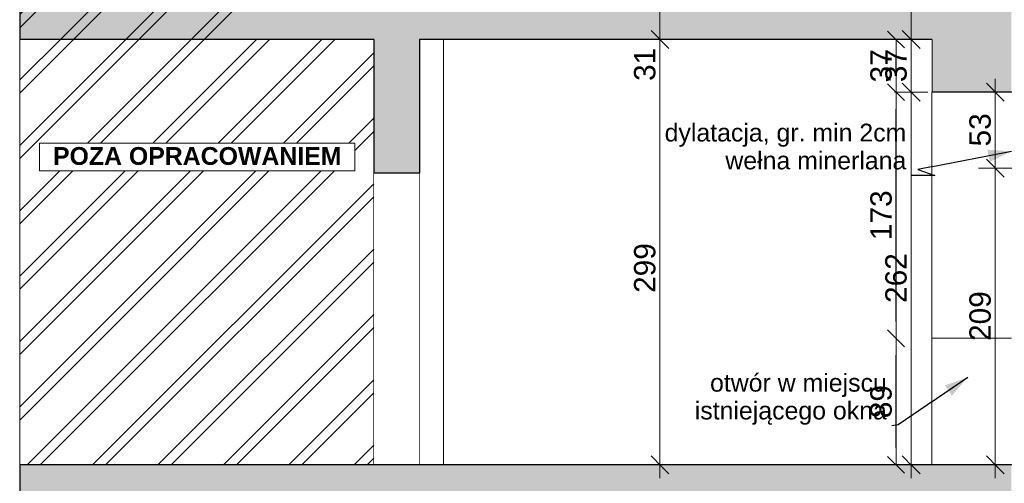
# Model space of a CAD drawing. Header units: centimetres. Extents: x -390 to 709, y -734 to 429.
# Tile 2 of 14: x -390 to 301, y -343 to -17. Entities that reach past the tile are written whole.
import ezdxf

# ---------------------------------------------------------------- set-up
doc = ezdxf.new("R2010")
doc.units = ezdxf.units.CM
doc.header["$MEASUREMENT"] = 0
doc.linetypes.add('Hidden Line', pattern=[19.561111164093, 14.111111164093, -5.449999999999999])
doc.linetypes.add('Wipeout_Contour', pattern=[100, 0, -100])
for name, color, linetype in [('220 - ŚCIANY WEWNĘTRZNE', 7, 'Continuous'), ('299-Wymiary Opisy', 7, 'Continuous'), ('440-Stropy', 7, 'Continuous'), ('Nowe_299-Wymiary Opisy', 7, 'Continuous')]:
    doc.layers.add(name, color=color, linetype=linetype)
for name, color, linetype, lineweight in [('220 - ŚCIANY WEWNĘTRZNE_Nr_pióra__27', 7, 'Continuous', 25), ('220-Ściany_Nr_pióra__19', 255, 'Continuous', 13), ('299-Wymiary Opisy_Nr_pióra__6', 5, 'Continuous', 13), ('440-Stropy_Nr_pióra__21', 7, 'Continuous', 25), ('A-TABELKA_Nr_pióra__1', 7, 'Continuous', 13), ('A-TABELKA_Nr_pióra__7', 7, 'Continuous', 13), ('Nowe_299-Wymiary Opisy_Nr_pióra__6', 5, 'Continuous', 13), ('Nowe_830-Teksty Etykiety_Nr_pióra__6', 5, 'Continuous', 13), ('Rozbiórka_220-A Ściany_Nr_pióra__120', 7, 'Continuous', 13)]:
    doc.layers.add(name, color=color, linetype=linetype, lineweight=lineweight)
for name, color, linetype, lineweight, true_color in [('220 - ŚCIANY WEWNĘTRZNE_Nr_pióra__87', 7, 'Continuous', 13, 0x6a6a6a), ('299-Wymiary Opisy_Nr_pióra__45', 7, 'Continuous', 15, 0x40a5ff), ('299-Wymiary Opisy_Nr_pióra__85', 7, 'Continuous', 13, 0x80c2ff), ('Nowe_299-Wymiary Opisy_Nr_pióra__45', 7, 'Continuous', 15, 0x40a5ff), ('Nowe_299-Wymiary Opisy_Nr_pióra__85', 7, 'Continuous', 13, 0x80c2ff), ('Nowe_830-Teksty Etykiety_Nr_pióra__85', 7, 'Continuous', 13, 0x80c2ff), ('Nowe_Drzwi Archicad_Nr_pióra__87', 7, 'Continuous', 13, 0x6a6a6a), ('Rozbiórka_Drzwi Archicad_Nr_pióra__87', 7, 'Continuous', 13, 0x6a6a6a), ('Rozbiórka_Okna Archicada_Nr_pióra__87', 7, 'Continuous', 13, 0x6a6a6a)]:
    doc.layers.add(name, color=color, linetype=linetype, lineweight=lineweight, true_color=true_color)
doc.styles.add('STYL_AUTOMATYCZNY_1', font='arial.ttf')
doc.styles.add('STYL_AUTOMATYCZNY_4', font='arial.ttf')
doc.dimstyles.new('STYL_AUTOMATYCZNY__1', dxfattribs={"dimtxt": 15, "dimasz": 11.875, "dimexe": 0.18, "dimexo": 0.0625, "dimgap": 0, "dimtad": 1, "dimdec": 0, "dimzin": 0, "dimdsep": 46, "dimtxsty": 'STYL_AUTOMATYCZNY_1', "dimblk": 'ARROWHEAD_6', "dimblk1": 'ARROWHEAD_6', "dimblk2": 'ARROWHEAD_6', "dimcen": 0.09, "dimse1": 1, "dimse2": 1, "dimclrd": 256, "dimclre": 256, "dimclrt": 5, "dimadec": 1, "dimazin": 0, "dimtfac": 1, "dimtdec": 4, "dimtmove": 0, "dimatfit": 3, "dimfxl": 1, "dimtolj": 1, "dimtzin": 0, "dimarcsym": 0})
doc.dimstyles.new('STYL_AUTOMATYCZNY__3', dxfattribs={"dimtxt": 0.18, "dimasz": 16.416, "dimexe": 0.18, "dimexo": 0.0625, "dimgap": 0, "dimtad": 0, "dimtih": 1, "dimtoh": 1, "dimdec": 4, "dimzin": 0, "dimdsep": 46, "dimcen": 0.09, "dimadec": 0, "dimazin": 0, "dimtfac": 1, "dimtdec": 4, "dimtmove": 0, "dimatfit": 3, "dimldrblk": 'ARROWHEAD_5', "dimfxl": 1, "dimtolj": 1, "dimtzin": 0, "dimarcsym": 0})

# ---------------------------------------------------------------- blocks, each defined once
blk = doc.blocks.new('*D6')
at = {"layer": '299-Wymiary Opisy_Nr_pióra__45', "color": 161, "linetype": 'Continuous', "lineweight": 15, "true_color": 0x40a5ff}
for p, q in [((53.23739782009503, -24.75000000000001), (65.73739782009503, -37.25000000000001)), ((53.23739782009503, -323.75), (65.73739782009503, -336.25))]:
    blk.add_line(p, q, dxfattribs=at)
at = {"layer": '299-Wymiary Opisy_Nr_pióra__85', "color": 151, "linetype": 'Continuous', "lineweight": 13, "true_color": 0x80c2ff}
for p, q in [((59.48739782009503, -31.00000000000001), (59.48739782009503, 0)), ((71.20614782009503, -31.00000000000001), (47.76864782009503, -31.00000000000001)), ((59.48739782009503, -330), (59.48739782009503, -31.00000000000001)), ((71.20614782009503, -330), (47.76864782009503, -330)), ((59.48739782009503, -339.375), (59.48739782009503, -330))]:
    blk.add_line(p, q, dxfattribs=at)
at = {"layer": '299-Wymiary Opisy_Nr_pióra__6', "color": 5, "lineweight": 13, "char_height": 15, "attachment_point": 7, "rotation": 90, "style": 'STYL_AUTOMATYCZNY_1'}
for s, insert in [('\\A1;{\\pql;\\fArial|b0|i0|c238|p0;\\W1.000000;31}', (56.48739770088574, -60.13175038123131)), ('\\A1;{\\pql;\\fArial|b0|i0|c238|p0;\\W1.000000;299}', (56.48739770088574, -209.1021508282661))]:
    blk.add_mtext(s, dxfattribs=dict(at, insert=insert))
blk = doc.blocks.new('ARROWHEAD_6')
at = {"color": 0, "linetype": 'Continuous', "lineweight": 0}
for p, q in [((0, 0), (-1, 0)), ((-0.5, -0.5), (0.5, 0.5))]:
    blk.add_line(p, q, dxfattribs=at)
blk = doc.blocks.new('*D7')
at = {"layer": '299-Wymiary Opisy_Nr_pióra__45', "color": 161, "linetype": 'Continuous', "lineweight": 15, "true_color": 0x40a5ff}
for p, q in [((53.23739782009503, 6.25), (65.73739782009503, -6.25)), ((53.23739782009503, -24.75000000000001), (65.73739782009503, -37.25000000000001))]:
    blk.add_line(p, q, dxfattribs=at)
at = {"layer": '299-Wymiary Opisy_Nr_pióra__85', "color": 151, "linetype": 'Continuous', "lineweight": 13, "true_color": 0x80c2ff}
for p, q in [((71.20614782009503, 0), (47.76864782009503, 0)), ((59.48739782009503, -31.00000000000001), (59.48739782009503, 0))]:
    blk.add_line(p, q, dxfattribs=at)
blk = doc.blocks.new('*D13')
at = {"layer": 'Nowe_299-Wymiary Opisy_Nr_pióra__45', "color": 161, "linetype": 'Continuous', "lineweight": 15, "true_color": 0x40a5ff}
for p, q in [((229.7940155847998, -61.74999999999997), (242.2940155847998, -74.24999999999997)), ((229.7940155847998, -323.75), (242.2940155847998, -336.25))]:
    blk.add_line(p, q, dxfattribs=at)
at = {"layer": 'Nowe_299-Wymiary Opisy_Nr_pióra__85', "color": 151, "linetype": 'Continuous', "lineweight": 13, "true_color": 0x80c2ff}
for p, q in [((247.7627655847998, -67.99999999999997), (224.3252655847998, -67.99999999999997)), ((236.0440155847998, -330), (236.0440155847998, -67.99999999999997)), ((247.7627655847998, -330), (224.3252655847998, -330)), ((236.0440155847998, -339.375), (236.0440155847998, -330))]:
    blk.add_line(p, q, dxfattribs=at)
at = {"layer": 'Nowe_299-Wymiary Opisy_Nr_pióra__6', "color": 5, "lineweight": 13, "insert": (233.0440154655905, -216.1612752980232), "char_height": 15, "attachment_point": 7, "rotation": 90, "style": 'STYL_AUTOMATYCZNY_1'}
blk.add_mtext('\\A1;{\\pql;\\fArial|b0|i0|c238|p0;\\W1.000000;262}', dxfattribs=at)
blk = doc.blocks.new('*D14')
at = {"layer": 'Nowe_299-Wymiary Opisy_Nr_pióra__45', "color": 161, "linetype": 'Continuous', "lineweight": 15, "true_color": 0x40a5ff}
for p, q in [((229.7940155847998, -24.75000000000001), (242.2940155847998, -37.25000000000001)), ((229.7940155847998, -61.74999999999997), (242.2940155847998, -74.24999999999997))]:
    blk.add_line(p, q, dxfattribs=at)
at = {"layer": 'Nowe_299-Wymiary Opisy_Nr_pióra__85', "color": 151, "linetype": 'Continuous', "lineweight": 13, "true_color": 0x80c2ff}
for p, q in [((247.7627655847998, -31.00000000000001), (224.3252655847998, -31.00000000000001)), ((236.0440155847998, -67.99999999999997), (236.0440155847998, -31.00000000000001)), ((247.7627655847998, -67.99999999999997), (224.3252655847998, -67.99999999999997))]:
    blk.add_line(p, q, dxfattribs=at)
at = {"layer": 'Nowe_299-Wymiary Opisy_Nr_pióra__6', "color": 5, "lineweight": 13, "insert": (233.0440154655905, -60.9408748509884), "char_height": 15, "attachment_point": 7, "rotation": 90, "style": 'STYL_AUTOMATYCZNY_1'}
blk.add_mtext('\\A1;{\\pql;\\fArial|b0|i0|c238|p0;\\W1.000000;37}', dxfattribs=at)
blk = doc.blocks.new('*D15')
at = {"layer": 'Nowe_299-Wymiary Opisy_Nr_pióra__45', "color": 161, "linetype": 'Continuous', "lineweight": 15, "true_color": 0x40a5ff}
for p, q in [((229.7940155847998, 6.25), (242.2940155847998, -6.25)), ((229.7940155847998, -24.75000000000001), (242.2940155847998, -37.25000000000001))]:
    blk.add_line(p, q, dxfattribs=at)
at = {"layer": 'Nowe_299-Wymiary Opisy_Nr_pióra__85', "color": 151, "linetype": 'Continuous', "lineweight": 13, "true_color": 0x80c2ff}
for p, q in [((247.7627655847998, 0), (224.3252655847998, 0)), ((236.0440155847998, -31.00000000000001), (236.0440155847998, 0)), ((247.7627655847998, -31.00000000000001), (224.3252655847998, -31.00000000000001))]:
    blk.add_line(p, q, dxfattribs=at)
blk = doc.blocks.new('*D21')
at = {"layer": 'Nowe_299-Wymiary Opisy_Nr_pióra__45', "color": 161, "linetype": 'Continuous', "lineweight": 15, "true_color": 0x40a5ff}
for p, q in [((288.8789804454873, -115.2106798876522), (301.3789804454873, -127.7106798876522)), ((288.8789804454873, -323.75), (301.3789804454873, -336.25))]:
    blk.add_line(p, q, dxfattribs=at)
at = {"layer": 'Nowe_299-Wymiary Opisy_Nr_pióra__85', "color": 151, "linetype": 'Continuous', "lineweight": 13, "true_color": 0x80c2ff}
for p, q in [((306.8477304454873, -121.4606798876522), (283.4102304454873, -121.4606798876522)), ((295.1289804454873, -330), (295.1289804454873, -121.4606798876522)), ((306.8477304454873, -330), (283.4102304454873, -330)), ((295.1289804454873, -339.375), (295.1289804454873, -330))]:
    blk.add_line(p, q, dxfattribs=at)
at = {"layer": 'Nowe_299-Wymiary Opisy_Nr_pióra__6', "color": 5, "lineweight": 13, "insert": (292.1289803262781, -242.8916152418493), "char_height": 15, "attachment_point": 7, "rotation": 90, "style": 'STYL_AUTOMATYCZNY_1'}
blk.add_mtext('\\A1;{\\pql;\\fArial|b0|i0|c238|p0;\\W1.000000;209}', dxfattribs=at)
blk = doc.blocks.new('*D22')
at = {"layer": 'Nowe_299-Wymiary Opisy_Nr_pióra__45', "color": 161, "linetype": 'Continuous', "lineweight": 15, "true_color": 0x40a5ff}
for p, q in [((301.3789804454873, -74.24999999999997), (288.8789804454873, -61.74999999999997)), ((288.8789804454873, -115.2106798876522), (301.3789804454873, -127.7106798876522))]:
    blk.add_line(p, q, dxfattribs=at)
at = {"layer": 'Nowe_299-Wymiary Opisy_Nr_pióra__85', "color": 151, "linetype": 'Continuous', "lineweight": 13, "true_color": 0x80c2ff}
for p, q in [((295.1289804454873, -67.99999999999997), (295.1289804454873, -58.62499999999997)), ((306.8477304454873, -67.99999999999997), (283.4102304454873, -67.99999999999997)), ((295.1289804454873, -121.4606798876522), (295.1289804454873, -67.99999999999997)), ((306.8477304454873, -121.4606798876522), (283.4102304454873, -121.4606798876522))]:
    blk.add_line(p, q, dxfattribs=at)
at = {"layer": 'Nowe_299-Wymiary Opisy_Nr_pióra__6', "color": 5, "lineweight": 13, "insert": (292.1289803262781, -106.1712147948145), "char_height": 15, "attachment_point": 7, "rotation": 90, "style": 'STYL_AUTOMATYCZNY_1'}
blk.add_mtext('\\A1;{\\pql;\\fArial|b0|i0|c238|p0;\\W1.000000;53}', dxfattribs=at)
blk = doc.blocks.new('ARROWHEAD_5')
at = {"linetype": 'Continuous', "lineweight": 0}
blk.add_hatch(color=0, dxfattribs=at).paths.add_polyline_path([(-1, 0.2679), (0, 0), (-1, -0.2679)])
at = {"color": 0, "linetype": 'Continuous', "lineweight": 0}
blk.add_line((0, 0), (-1, 0), dxfattribs=at)

msp = doc.modelspace()

# ---------------------------------------------------------------- wipeouts: each hides what was drawn before it
at = {"color": 254, "linetype": 'Wipeout_Contour', "lineweight": 0, "ltscale": 1406.12393287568}
msp.add_wipeout([(-390.3812557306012, -329.9999942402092), (-141.52790146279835, -329.9999942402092), (-141.52790146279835, -31.000004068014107), (-390.3812557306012, -31.000004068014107)], dxfattribs=at).dxf.layer = '220 - ŚCIANY WEWNĘTRZNE'
at = {"color": 254, "linetype": 'Wipeout_Contour', "lineweight": 0, "ltscale": 1970.234968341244}
msp.add_wipeout([(278.47210670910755, -240.99999999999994), (250.47210670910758, -240.99999999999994), (250.47210670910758, -329.99999999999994), (306.4721067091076, -329.99999999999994), (306.4721067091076, -240.99999999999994)], dxfattribs=at).dxf.layer = '220 - ŚCIANY WEWNĘTRZNE'

# ---------------------------------------------------------------- next in the draw order: hatches: boundary and pattern name
at = {"layer": '220 - ŚCIANY WEWNĘTRZNE', "linetype": 'Continuous', "lineweight": 0, "true_color": 0x7f7f7f}
msp.add_hatch(color=8, dxfattribs=at).paths.add_polyline_path([(306.4721067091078, -389.9999985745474), (306.4721067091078, -330), (250.4721067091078, -330), (250.4721067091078, -389.9999985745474)])

# ---------------------------------------------------------------- next in the draw order: linework, layer by layer
at = {"layer": '220 - ŚCIANY WEWNĘTRZNE_Nr_pióra__27', "color": 7, "linetype": 'Continuous', "lineweight": 25}
msp.add_line((306.4721067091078, -330), (250.4721067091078, -330), dxfattribs=at)
at = {"layer": '220 - ŚCIANY WEWNĘTRZNE_Nr_pióra__87', "color": 251, "linetype": 'Continuous', "lineweight": 13, "true_color": 0x6a6a6a}
msp.add_line((-390.3812501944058, -31.00000000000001), (-390.3812557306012, -330), dxfattribs=at)
at = {"layer": '440-Stropy_Nr_pióra__21', "color": 7, "linetype": 'Continuous', "lineweight": 25}
for p, q in [((-390.3812501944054, 0), (-390.3812501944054, -31)), ((-141.5278932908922, -31.00000000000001), (-390.3812501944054, -31)), ((-390.3812557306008, -330), (-390.3812557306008, -350))]:
    msp.add_line(p, q, dxfattribs=at)
at = {"layer": 'Rozbiórka_220-A Ściany_Nr_pióra__120', "color": 7, "linetype": 'Hidden Line', "lineweight": 13}
msp.add_line((-390.3812557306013, -398.5762664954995), (-390.3812557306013, 428.684314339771), dxfattribs=at)
at = {"layer": 'Rozbiórka_Drzwi Archicad_Nr_pióra__87', "color": 251, "linetype": 'Continuous', "lineweight": 13, "true_color": 0x6a6a6a}
msp.add_line((-141.5278932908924, -330), (-141.5278932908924, -125), dxfattribs=at)

# ---------------------------------------------------------------- next in the draw order: wipeouts: each hides what was drawn before it
at = {"color": 254, "linetype": 'Wipeout_Contour', "lineweight": 0, "ltscale": 1311.2105963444}
msp.add_wipeout([(250.47210670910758, -241), (306.4721067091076, -241), (306.4721067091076, -68), (250.47210670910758, -68)], dxfattribs=at).dxf.layer = '220 - ŚCIANY WEWNĘTRZNE'

# ---------------------------------------------------------------- next in the draw order: hatches: boundary and pattern name
at = {"layer": '220 - ŚCIANY WEWNĘTRZNE', "linetype": 'Continuous', "lineweight": 0, "true_color": 0x7f7f7f}
msp.add_hatch(color=8, dxfattribs=at).paths.add_polyline_path([(306.4721067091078, -67.99999999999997), (306.4721067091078, 0), (250.4721067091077, 0), (250.4721067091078, -67.99999999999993)])

# ---------------------------------------------------------------- next in the draw order: linework, layer by layer
at = {"layer": '220 - ŚCIANY WEWNĘTRZNE_Nr_pióra__27', "color": 7, "linetype": 'Continuous', "lineweight": 25}
for p in [(250.4721125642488, -31.00000000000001), (306.4721067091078, -67.99999999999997)]:
    msp.add_line(p, (250.4721067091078, -67.99999999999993), dxfattribs=at)

# ---------------------------------------------------------------- next in the draw order: dimensions: what is measured, and where the dimension line sits
at = {"layer": 'Nowe_299-Wymiary Opisy', "color": 151, "linetype": 'Continuous', "lineweight": 13, "true_color": 0x80c2ff}
dim = msp.add_linear_dim(base=(295.1289804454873, -67.99999999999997), p1=(308.4721067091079, -121.4606798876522), p2=(306.4721067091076, -67.99999999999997), angle=90, dimstyle='STYL_AUTOMATYCZNY__1', dxfattribs=at)
dim.commit()
dim.dimension.update_dxf_attribs({"geometry": '*D22', "text_midpoint": (284.6289803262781, -94.7557653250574), "dimtype": 160, "text_rotation": 90})

# ---------------------------------------------------------------- next in the draw order: wipeouts: each hides what was drawn before it
at = {"color": 254, "linetype": 'Wipeout_Contour', "lineweight": 0, "ltscale": 1107.020807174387}
msp.add_wipeout([(-92.52789488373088, -31.000004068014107), (-92.52789488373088, -329.9999942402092), (250.47210346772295, -329.9999942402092), (250.47210346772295, -31.000004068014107)], dxfattribs=at).dxf.layer = '220 - ŚCIANY WEWNĘTRZNE'

# ---------------------------------------------------------------- next in the draw order: linework, layer by layer
at = {"layer": 'Nowe_Drzwi Archicad_Nr_pióra__87', "color": 251, "linetype": 'Continuous', "lineweight": 13, "true_color": 0x6a6a6a}
msp.add_line((250.4721067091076, -330), (250.4721067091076, -241), dxfattribs=at)
at = {"layer": 'Rozbiórka_Okna Archicada_Nr_pióra__87', "color": 251, "linetype": 'Continuous', "lineweight": 13, "true_color": 0x6a6a6a}
for p, q in [((250.4721067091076, -241), (250.4721067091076, -67.99999999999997)), ((306.4721067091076, -241), (250.4721067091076, -241))]:
    msp.add_line(p, q, dxfattribs=at)

# ---------------------------------------------------------------- next in the draw order: texts
at = {"layer": 'Nowe_830-Teksty Etykiety_Nr_pióra__6', "color": 5, "linetype": 'Continuous', "lineweight": 13, "attachment_point": 9, "style": 'STYL_AUTOMATYCZNY_1'}
for s, insert, char_height, line_spacing_factor in [('\\A1;{\\pqr;\\fArial|b0|i0|c238|p0;\\W1.000000;dylatacja, gr. min 2cm\\P\\pqr;\\fArial|b0|i0|c238|p0;\\W1.000000;wełna minerlana}', (232.602327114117, -122.4545194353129), 12.5, 0.9406399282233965), ('\\A1;{\\pqr;\\fArial|b0|i0|c238|p0;\\W1.000000;otwór w miejscu\\P\\pqr;\\fArial|b0|i0|c238|p0;\\W1.000000; istniejącego okna}', (218.8984734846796, -301.8307094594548), 12.49999999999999, 0.9375782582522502)]:
    msp.add_mtext(s, dxfattribs=dict(at, insert=insert, char_height=char_height, line_spacing_factor=line_spacing_factor))

# ---------------------------------------------------------------- next in the draw order: dimensions: what is measured, and where the dimension line sits
at = {"layer": '299-Wymiary Opisy', "color": 151, "linetype": 'Continuous', "lineweight": 13, "true_color": 0x80c2ff}
dim = msp.add_linear_dim(base=(59.48739782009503, -31.00000000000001), p1=(250.4721039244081, -330), p2=(-69.95456881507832, -31), angle=90, dimstyle='STYL_AUTOMATYCZNY__1', dxfattribs=at)
dim.commit()
dim.dimension.update_dxf_attribs({"geometry": '*D6', "text_midpoint": (48.98739770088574, -191.9789759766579), "dimtype": 160, "text_rotation": 90})
for base, p1, p2, location in [((225.4369983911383, -31.00000000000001), (250.4721067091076, -67.99999999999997), (250.4721125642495, -31.00000000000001), (214.936998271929, -49.52542538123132)), ((225.4369983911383, -67.99999999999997), (250.4721067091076, -241), (250.4721067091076, -67.99999999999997), (214.936998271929, -154.5381004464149)), ((225.4369983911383, -241), (250.4721039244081, -330), (250.4721067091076, -241), (214.936998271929, -285.5254253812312))]:
    msp.add_linear_dim(base=base, p1=p1, p2=p2, angle=90, location=location, text_rotation=90, dimstyle='STYL_AUTOMATYCZNY__1', dxfattribs=at).render()
at = {"layer": 'Nowe_299-Wymiary Opisy', "color": 151, "linetype": 'Continuous', "lineweight": 13, "true_color": 0x80c2ff}
for base, p1, p2, picture, middle in [((236.0440155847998, 0), (250.4721125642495, -31.00000000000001), (250.4721067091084, 0), '*D15', (225.5440154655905, 17.6654501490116)), ((236.0440155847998, -31.00000000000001), (250.4721067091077, -67.99999999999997), (250.4721125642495, -31.00000000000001), '*D14', (225.5440154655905, -49.52542538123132)), ((236.0440155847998, -67.99999999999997), (250.4721039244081, -330), (250.4721067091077, -67.99999999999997), '*D13', (225.5440154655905, -199.0381004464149)), ((295.1289804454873, -121.4606798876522), (250.4721039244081, -330), (308.4721067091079, -121.4606798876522), '*D21', (284.6289803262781, -225.768440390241))]:
    dim = msp.add_linear_dim(base=base, p1=p1, p2=p2, angle=90, dimstyle='STYL_AUTOMATYCZNY__1', dxfattribs=at)
    dim.commit()
    dim.dimension.update_dxf_attribs({"geometry": picture, "text_midpoint": middle, "dimtype": 160, "text_rotation": 90})

# ---------------------------------------------------------------- next in the draw order: leaders
at = {"layer": 'Nowe_830-Teksty Etykiety_Nr_pióra__85', "color": 151, "linetype": 'Continuous', "lineweight": 13, "true_color": 0x80c2ff, "annotation_type": 0, "has_hookline": 1, "hookline_direction": 1}
for points, text_width in [([(306.4721067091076, -109.6335109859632), (240.6510266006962, -122.4545194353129), (252.618327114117, -126.539386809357), (236.202327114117, -126.539386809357)], 167.9875), ([(275.740189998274, -268.4910708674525), (226.9471729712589, -301.8307094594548), (222.4984734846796, -302.5087376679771)], 138.9124999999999)]:
    msp.add_leader(points, dimstyle='STYL_AUTOMATYCZNY__3', dxfattribs=dict(at, text_width=text_width))

# ---------------------------------------------------------------- next in the draw order: wipeouts: each hides what was drawn before it
at = {"color": 254, "linetype": 'Wipeout_Contour', "lineweight": 0, "ltscale": 1067.208239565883}
msp.add_wipeout([(-109.5278919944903, -31), (-109.5278919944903, -125.0000007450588), (-109.5278919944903, -330), (-92.52789422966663, -330), (-92.52789422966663, -31)], dxfattribs=at).dxf.layer = '220 - ŚCIANY WEWNĘTRZNE'

# ---------------------------------------------------------------- next in the draw order: hatches: boundary and pattern name
at = {"layer": '440-Stropy', "linetype": 'Continuous', "lineweight": 0, "true_color": 0x7f7f7f}
msp.add_hatch(color=8, dxfattribs=at).paths.add_polyline_path([(250.4721125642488, 2.347418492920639e-06), (-390.3812501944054, 2.347418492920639e-06), (-390.3812501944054, -30.99999753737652), (250.4721125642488, -30.99999753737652)])

# ---------------------------------------------------------------- next in the draw order: linework, layer by layer
at = {"layer": '220 - ŚCIANY WEWNĘTRZNE_Nr_pióra__87', "color": 251, "linetype": 'Continuous', "lineweight": 13, "true_color": 0x6a6a6a}
msp.add_line((-92.52789329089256, -31.00000000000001), (-92.52789329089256, -330), dxfattribs=at)
at = {"layer": '440-Stropy_Nr_pióra__21', "color": 7, "linetype": 'Continuous', "lineweight": 25}
msp.add_line((250.4721125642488, -31), (-109.5278932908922, -31.00000000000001), dxfattribs=at)
at = {"layer": 'Rozbiórka_Drzwi Archicad_Nr_pióra__87', "color": 251, "linetype": 'Continuous', "lineweight": 13, "true_color": 0x6a6a6a}
msp.add_line((-109.5278932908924, -125), (-109.5278932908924, -330), dxfattribs=at)

# ---------------------------------------------------------------- next in the draw order: dimensions: what is measured, and where the dimension line sits
at = {"layer": '299-Wymiary Opisy', "color": 151, "linetype": 'Continuous', "lineweight": 13, "true_color": 0x80c2ff}
dim = msp.add_linear_dim(base=(59.48739782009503, 0), p1=(-69.95456881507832, -31), p2=(-195.5278932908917, 0), angle=90, dimstyle='STYL_AUTOMATYCZNY__1', dxfattribs=at)
dim.commit()
dim.dimension.update_dxf_attribs({"geometry": '*D7', "text_midpoint": (48.98739770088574, -48.71630091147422), "dimtype": 160, "text_rotation": 90})

# ---------------------------------------------------------------- next in the draw order: wipeouts: each hides what was drawn before it
at = {"color": 254, "linetype": 'Wipeout_Contour', "lineweight": 0, "ltscale": 1061.384641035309}
msp.add_wipeout([(-141.52789329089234, -125), (-141.5278932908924, -330), (-109.52789329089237, -330), (-109.52789329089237, -125)], dxfattribs=at).dxf.layer = '220 - ŚCIANY WEWNĘTRZNE'

# ---------------------------------------------------------------- next in the draw order: hatches: boundary and pattern name
at = {"layer": '220 - ŚCIANY WEWNĘTRZNE', "linetype": 'Continuous', "lineweight": 0, "true_color": 0x7f7f7f}
msp.add_hatch(color=8, dxfattribs=at).paths.add_polyline_path([(-141.5278932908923, -31.00000000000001), (-141.5278932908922, -125), (-109.5278932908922, -125), (-109.5278932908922, -31.00000000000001)])
at = {"layer": '220-Ściany_Nr_pióra__19', "linetype": 'Continuous', "lineweight": 13}
h = msp.add_hatch(dxfattribs=at)
h.set_pattern_fill('Podwójny_szraf_1_4_0001', color=255, style=0, pattern_type=2)
h.set_pattern_definition([(45, (0, 0), (-22.98096954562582, 22.98096954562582), []), (45, (-4.596193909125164, 4.596193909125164), (-22.98096954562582, 22.98096954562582), [])])
h.paths.add_polyline_path([(-390.3812557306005, -330), (-390.3812557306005, 300), (-228.0278932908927, 300), (-228.0278932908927, -30.99999552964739), (-141.5278949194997, -30.99999552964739), (-141.5278949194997, -330), (-235.2551806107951, -330)])
at = {"layer": '440-Stropy', "linetype": 'Continuous', "lineweight": 0, "true_color": 0x7f7f7f}
msp.add_hatch(color=8, dxfattribs=at).paths.add_polyline_path([(-390.3812557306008, -330.0000021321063), (-390.3812557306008, -349.999997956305), (250.4721039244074, -349.999997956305), (250.4721039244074, -330.0000021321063)])

# ---------------------------------------------------------------- next in the draw order: linework, layer by layer
at = {"layer": '220 - ŚCIANY WEWNĘTRZNE_Nr_pióra__27', "color": 7, "linetype": 'Continuous', "lineweight": 25}
for p, q in [((-141.5278932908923, -31.00000000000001), (-141.5278932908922, -125)), ((-109.5278932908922, -31.00000000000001), (-109.5278932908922, -125)), ((-109.5278932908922, -125), (-141.5278932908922, -125))]:
    msp.add_line(p, q, dxfattribs=at)
at = {"layer": '440-Stropy_Nr_pióra__21', "color": 7, "linetype": 'Continuous', "lineweight": 25}
msp.add_line((250.4721039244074, -330), (-390.3812557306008, -330), dxfattribs=at)

# ---------------------------------------------------------------- next in the draw order: wipeouts: each hides what was drawn before it
at = {"color": 7, "linetype": 'Continuous', "lineweight": 13, "ltscale": 1171.347356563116}
msp.add_wipeout([(-376.4761890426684, -103.74719765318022), (-154.80712609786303, -103.74719765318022), (-154.80712609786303, -123.39009765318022), (-376.4761890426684, -123.39009765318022)], dxfattribs=at).dxf.layer = 'A-TABELKA_Nr_pióra__7'

# ---------------------------------------------------------------- next in the draw order: linework, layer by layer
at = {"layer": 'A-TABELKA_Nr_pióra__1', "color": 7, "linetype": 'Continuous', "lineweight": 13, "flags": 128}
msp.add_lwpolyline([(-376.4761890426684, -103.7471976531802), (-154.807126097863, -103.7471976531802), (-154.807126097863, -123.3900976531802), (-376.4761890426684, -123.3900976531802)], close=True, dxfattribs=at)

# ---------------------------------------------------------------- next in the draw order: texts
at = {"layer": 'A-TABELKA_Nr_pióra__7', "color": 7, "linetype": 'Continuous', "lineweight": 13, "insert": (-265.6416575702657, -106.6043403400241), "char_height": 12.5, "attachment_point": 2, "style": 'STYL_AUTOMATYCZNY_4'}
msp.add_mtext('\\A1;{\\pqc;\\fArial|b1|i0|c238|p0;\\W1.000000;POZA OPRACOWANIEM}', dxfattribs=at)

doc.saveas('drawing.dxf')
